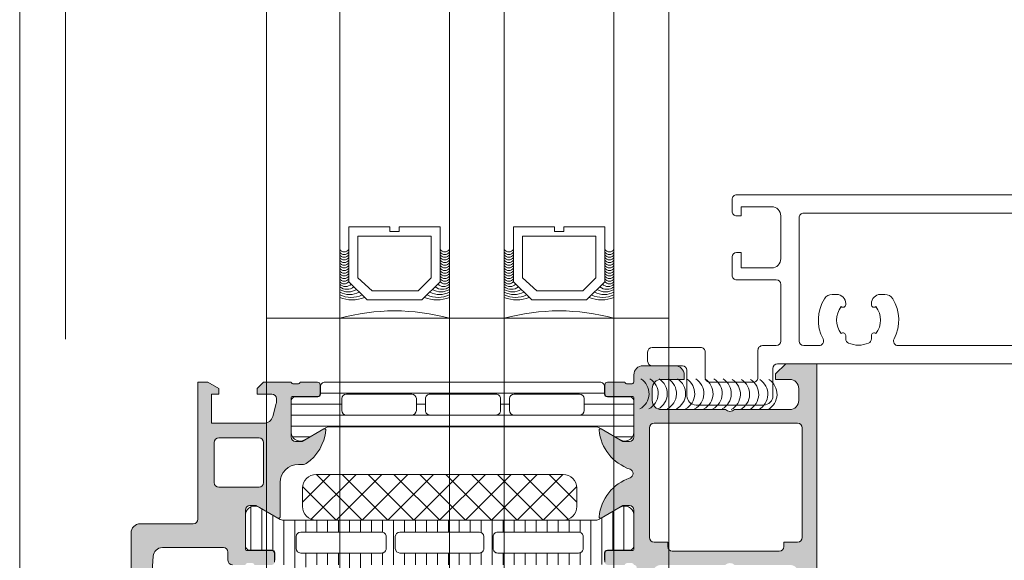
# Model space of a CAD drawing. Header units: millimetres. Extents: x 213386 to 506888, y 183055 to 450952.
# Tile 67 of 256: x 373037 to 373144, y 292560 to 292619. Entities that reach past the tile are written whole.
import ezdxf

# ---------------------------------------------------------------- set-up
doc = ezdxf.new("R2010")
doc.units = ezdxf.units.MM
doc.linetypes.add('ČÁRKOVANÁ', pattern=[19.049999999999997, 12.7, -6.35])
doc.layers.add('FASÁDA DETAILNÍ', color=255, linetype='Continuous', lineweight=0)

msp = doc.modelspace()

# ---------------------------------------------------------------- hatches: boundary and pattern name
at = {"layer": 'FASÁDA DETAILNÍ'}
h = msp.add_hatch(color=256, dxfattribs=at)
edge = h.paths.add_edge_path()
edge.add_arc((373103.7001482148, 292577.5062539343), 0.1199999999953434, 0, 90)
edge.add_line((373103.7001482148, 292577.6262539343), (373100.9401502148, 292577.6262539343))
edge.add_arc((373100.9401502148, 292577.9262539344), 0.3000000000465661, 180.0000000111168, 270, ccw=False)
edge.add_line((373100.6401502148, 292577.9262539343), (373100.6401502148, 292578.9062282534))
edge.add_arc((373100.9401502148, 292578.9062282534), 0.3000000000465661, 90, 180, ccw=False)
edge.add_line((373100.9401502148, 292579.2062282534), (373102.8201612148, 292579.2062282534))
edge.add_arc((373103.0877045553, 292579.285095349), 0.2789255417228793, 196.4245945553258, 271.1628700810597)
edge.add_line((373103.0933652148, 292579.0062272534), (373103.5469592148, 292579.0062272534))
edge.add_arc((373103.5526276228, 292579.2850646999), 0.2788950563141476, 268.835410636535, 343.5801235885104)
edge.add_line((373103.8201482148, 292579.2062282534), (373103.8201482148, 292580.0064029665))
edge.add_arc((373104.8201482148, 292580.0064029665), 1, 90, 180, ccw=False)
edge.add_line((373104.8201482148, 292581.0064029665), (373108.3201555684, 292581.0064029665))
edge.add_arc((373108.3201357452, 292580.0063831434), 1.000019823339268, 0.001135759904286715, 89.99886424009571, ccw=False)
edge.add_line((373109.3201555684, 292580.0064029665), (373109.3201555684, 292579.5064029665))
edge.add_line((373109.3201555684, 292579.5064029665), (373106.8201555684, 292579.5064029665))
edge.add_arc((373106.8202009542, 292578.5063575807), 1.000045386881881, 90.00260029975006, 179.9973997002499)
edge.add_line((373105.8201555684, 292578.5064029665), (373105.8201555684, 292577.206384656))
edge.add_arc((373106.8202080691, 292577.2064371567), 1.000052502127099, 180.0030079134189, 269.9969920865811)
edge.add_line((373106.8201555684, 292576.206384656), (373113.8201555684, 292576.206384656))
edge.add_arc((373114.3201555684, 292576.7315064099), 0.7250881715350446, 226.403816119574, 313.596183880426)
edge.add_line((373114.8201555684, 292576.206384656), (373120.8542437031, 292576.206384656))
edge.add_arc((373120.8541912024, 292577.2064371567), 1.000052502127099, 270.0030079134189, 359.9969920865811)
edge.add_line((373121.8542437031, 292577.206384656), (373121.8542437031, 292578.5064029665))
edge.add_arc((373120.8541983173, 292578.5063575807), 1.000045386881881, 0.002600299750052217, 89.99739970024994)
edge.add_line((373120.8542437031, 292579.5064029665), (373119.3201555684, 292579.5064029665))
edge.add_line((373119.3201555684, 292579.5064029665), (373119.3201555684, 292580.10640907))
edge.add_line((373119.3201555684, 292580.10640907), (373120.4201616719, 292581.206384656))
edge.add_line((373120.4201616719, 292581.206384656), (373123.8201555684, 292581.206384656))
edge.add_line((373123.8201555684, 292581.206384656), (373123.8201555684, 292554.2064838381))
edge.add_line((373123.8201555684, 292554.2064838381), (373120.4201616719, 292554.2064838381))
edge.add_line((373120.4201616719, 292554.2064838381), (373119.3201555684, 292555.306459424))
edge.add_line((373119.3201555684, 292555.306459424), (373119.3201555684, 292555.9064655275))
edge.add_line((373119.3201555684, 292555.9064655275), (373120.8542437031, 292555.9064655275))
edge.add_arc((373120.8541983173, 292556.9065109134), 1.000045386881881, 270.00260029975, 359.99739970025)
edge.add_line((373121.8542437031, 292556.9064655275), (373121.8542437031, 292558.2064838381))
edge.add_arc((373120.8541912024, 292558.2064313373), 1.000052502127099, 0.003007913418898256, 89.9969920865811)
edge.add_line((373120.8542437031, 292559.2064838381), (373114.8201555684, 292559.2064838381))
edge.add_arc((373114.3201555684, 292558.6813620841), 0.7250881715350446, 46.40381611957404, 133.596183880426)
edge.add_line((373113.8201555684, 292559.2064838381), (373106.8201555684, 292559.2064838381))
edge.add_arc((373106.8202080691, 292558.2064313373), 1.000052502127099, 90.0030079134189, 179.9969920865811)
edge.add_line((373105.8201555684, 292558.2064838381), (373105.8201555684, 292556.9064655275))
edge.add_arc((373106.8202009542, 292556.9065109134), 1.000045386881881, 180.00260029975, 269.9973997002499)
edge.add_line((373106.8201555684, 292555.9064655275), (373109.3201555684, 292555.9064655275))
edge.add_line((373109.3201555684, 292555.9064655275), (373109.3201555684, 292555.4064655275))
edge.add_arc((373108.3201357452, 292555.4064853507), 1.000019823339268, 270.0011357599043, 359.9988642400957, ccw=False)
edge.add_line((373108.3201555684, 292554.4064655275), (373103.8201555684, 292554.4064655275))
edge.add_arc((373103.8201452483, 292554.9064552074), 0.4999896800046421, 179.9988173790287, 270.00118262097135, ccw=False)
edge.add_line((373103.3201555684, 292554.9064655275), (373103.3201555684, 292555.9064655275))
edge.add_line((373103.3201555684, 292555.9064655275), (373104.1201586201, 292555.9064655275))
edge.add_line((373104.1201586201, 292555.9064655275), (373104.1201586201, 292558.9064807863))
edge.add_arc((373103.8201509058, 292558.9064834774), 0.3000077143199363, 359.9994860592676, 450.0005139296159)
edge.add_arc((373103.5526276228, 292559.1276547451), 0.278895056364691, 16.41987642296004, 91.16458936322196)
edge.add_line((373103.5469592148, 292559.4064921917), (373103.0933652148, 292559.4064921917))
edge.add_arc((373103.0877045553, 292559.1276240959), 0.2789255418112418, 88.83712991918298, 163.5754054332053)
edge.add_line((373102.8201612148, 292559.2064911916), (373100.9401502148, 292559.2064911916))
edge.add_arc((373100.9401502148, 292559.5064911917), 0.3000000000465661, 180, 270, ccw=False)
edge.add_line((373100.6401502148, 292559.5064911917), (373100.6401502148, 292560.4864655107))
edge.add_arc((373100.9401502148, 292560.4864655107), 0.3000000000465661, 90, 180, ccw=False)
edge.add_line((373100.9401502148, 292560.7864655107), (373103.7001482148, 292560.7864655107))
edge.add_arc((373103.7001482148, 292560.9064655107), 0.1199999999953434, 270, 360)
edge.add_line((373103.8201482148, 292560.9064655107), (373103.8201482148, 292565.2064911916))
edge.add_arc((373103.3201482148, 292565.2064911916), 0.5, 0, 90)
edge.add_line((373103.3201482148, 292565.7064911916), (373102.6201482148, 292565.7064911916))
edge.add_line((373102.6201482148, 292565.7064911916), (373100.2273278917, 292564.324995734))
edge.add_arc((373100.1582679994, 292564.4446109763), 0.1381197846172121, 172.2975624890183, 300.0000000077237, ccw=False)
edge.add_arc((373104.9996192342, 292563.9969925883), 4.999999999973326, 108.70940074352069, 174.6507719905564, ccw=False)
edge.add_arc((373103.2353930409, 292569.2063597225), 0.4999999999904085, 288.7094007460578, 431.2905992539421)
edge.add_arc((373104.9996192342, 292574.4157268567), 4.999999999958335, 185.3492280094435, 251.2905992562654, ccw=False)
edge.add_arc((373100.1582679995, 292573.9681084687), 0.1381197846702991, 60.000000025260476, 187.7024375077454, ccw=False)
edge.add_line((373100.2273278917, 292574.087723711), (373102.6201482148, 292572.7062282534))
edge.add_line((373102.6201482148, 292572.7062282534), (373103.3201482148, 292572.7062282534))
edge.add_arc((373103.3201482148, 292573.2062282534), 0.5, 270, 360)
edge.add_line((373103.8201482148, 292573.2062282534), (373103.8201482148, 292577.5062539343))
edge = h.paths.add_edge_path(flags=16)
edge.add_arc((373121.7201494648, 292562.2064762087), 0.5, 270, 360)
edge.add_line((373122.2201494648, 292562.2064762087), (373122.2201494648, 292574.206384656))
edge.add_arc((373121.7201494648, 292574.206384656), 0.5, 0, 90)
edge.add_line((373121.7201494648, 292574.706384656), (373106.0201677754, 292574.706384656))
edge.add_arc((373106.0201677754, 292574.206384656), 0.5, 90, 180)
edge.add_line((373105.5201677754, 292574.206384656), (373105.5201677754, 292562.2064762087))
edge.add_arc((373106.0201677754, 292562.2064762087), 0.5, 180, 270)
edge.add_line((373106.0201677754, 292561.7064762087), (373107.5201677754, 292561.7064762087))
edge.add_line((373107.5201677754, 292561.7064762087), (373107.5201677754, 292561.2064762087))
edge.add_arc((373108.0201677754, 292561.2064762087), 0.5, 180, 270)
edge.add_line((373108.0201677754, 292560.7064762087), (373119.7201494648, 292560.7064762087))
edge.add_arc((373119.7201494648, 292561.2064762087), 0.5, 270, 360)
edge.add_line((373120.2201494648, 292561.2064762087), (373120.2201494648, 292561.7064762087))
edge.add_line((373120.2201494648, 292561.7064762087), (373121.7201494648, 292561.7064762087))
h = msp.add_hatch(color=256, dxfattribs=at)
edge = h.paths.add_edge_path()
edge.add_arc((373049.3202230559, 292514.2064521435), 0.5000674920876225, 180.0077324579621, 269.9922675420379)
edge.add_line((373049.3201555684, 292513.706384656), (373053.3201555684, 292513.706384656))
edge.add_arc((373053.3200880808, 292514.2064521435), 0.5000674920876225, 270.007732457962, 359.992267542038)
edge.add_line((373053.8201555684, 292514.206384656), (373053.8201555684, 292515.5064334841))
edge.add_arc((373053.3201186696, 292515.5063965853), 0.5000369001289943, 0.004227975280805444, 89.9957720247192)
edge.add_line((373053.3201555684, 292516.0064334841), (373052.8201555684, 292516.0064334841))
edge.add_line((373052.8201555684, 292516.0064334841), (373052.8201555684, 292515.0064334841))
edge.add_line((373052.8201555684, 292515.0064334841), (373051.3201555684, 292515.0064334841))
edge.add_arc((373051.3201185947, 292516.0063965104), 0.9999630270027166, 179.9978814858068, 270.0021185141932, ccw=False)
edge.add_line((373050.3201555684, 292516.0064334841), (373050.3201555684, 292520.0064334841))
edge.add_arc((373051.3202324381, 292520.0063566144), 1.000076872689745, 90.0044039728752, 179.9955960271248, ccw=False)
edge.add_line((373051.3201555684, 292521.0064334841), (373052.8201555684, 292521.0064334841))
edge.add_line((373052.8201555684, 292521.0064334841), (373052.8201555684, 292520.0064334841))
edge.add_line((373052.8201555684, 292520.0064334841), (373053.3201555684, 292520.0064334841))
edge.add_arc((373053.3202130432, 292520.5063760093), 0.4999425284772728, 269.9934131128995, 360.0065868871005)
edge.add_line((373053.8201555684, 292520.5064334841), (373053.8201555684, 292523.3064212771))
edge.add_arc((373053.3201555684, 292523.3064212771), 0.5, 0, 90)
edge.add_line((373053.3201555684, 292523.8064212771), (373053.1201555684, 292523.8064212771))
edge.add_arc((373053.1201555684, 292523.3064212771), 0.5, 90, 180)
edge.add_line((373052.6201555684, 292523.3064212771), (373052.6201555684, 292522.8064212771))
edge.add_arc((373052.1201204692, 292522.8064563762), 0.5000351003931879, 270.00402178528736, 359.99597821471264, ccw=False)
edge.add_line((373052.1201555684, 292522.3064212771), (373051.3201525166, 292522.3064212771))
edge.add_arc((373051.32016908, 292522.8064378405), 0.5000165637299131, 180.0018979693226, 269.9981020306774, ccw=False)
edge.add_line((373050.8201525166, 292522.8064212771), (373050.8201525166, 292554.1064151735))
edge.add_line((373050.8201525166, 292554.1064151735), (373051.2525491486, 292560.1448727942))
edge.add_arc((373052.2517688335, 292560.106416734), 0.9999594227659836, 90, 177.7959971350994, ccw=False)
edge.add_line((373052.2517688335, 292561.1063761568), (373058.9202210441, 292561.1063761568))
edge.add_arc((373058.9202210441, 292560.6063761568), 0.5, 0, 90, ccw=False)
edge.add_line((373059.4202210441, 292560.6063761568), (373059.4202210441, 292559.7063761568))
edge.add_arc((373059.9202210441, 292559.7063761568), 0.5, 179.9999999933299, 270)
edge.add_line((373059.9202210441, 292559.2063761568), (373061.32022257, 292559.2063761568))
edge.add_arc((373061.587743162, 292559.1275397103), 0.2788950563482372, 88.83541063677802, 163.5801235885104, ccw=False)
edge.add_line((373061.5934115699, 292559.4063771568), (373062.0470055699, 292559.4063771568))
edge.add_arc((373062.0526662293, 292559.1275090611), 0.2789255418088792, 16.424594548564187, 91.16287005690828, ccw=False)
edge.add_line((373062.3202095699, 292559.2063761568), (373064.20022057, 292559.2063761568))
edge.add_arc((373064.20022057, 292559.5063761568), 0.3000000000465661, 270, 360)
edge.add_line((373064.50022057, 292559.5063761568), (373064.50022057, 292560.4863504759))
edge.add_arc((373064.20022057, 292560.4863504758), 0.2999999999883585, 1.111684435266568e-08, 90)
edge.add_line((373064.20022057, 292560.7863504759), (373061.44022257, 292560.7863504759))
edge.add_arc((373061.44022257, 292560.9063504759), 0.1199999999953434, 180, 270, ccw=False)
edge.add_line((373061.32022257, 292560.9063504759), (373061.32022257, 292565.2063761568))
edge.add_arc((373061.82022257, 292565.2063761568), 0.5, 90, 180, ccw=False)
edge.add_line((373061.82022257, 292565.7063761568), (373062.5202225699, 292565.7063761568))
edge.add_line((373062.5202225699, 292565.7063761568), (373064.913042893, 292564.3248806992))
edge.add_arc((373064.9821027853, 292564.4444959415), 0.1381197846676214, 240.0000000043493, 360)
edge.add_line((373065.12022257, 292564.4444959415), (373065.12022257, 292568.2063761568))
edge.add_arc((373067.12022257, 292568.2063761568), 2, 90, 180, ccw=False)
edge.add_line((373067.12022257, 292570.2063761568), (373067.6882179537, 292570.2063761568))
edge.add_arc((373067.6882179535, 292570.7063761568), 0.5000000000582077, 270.0000000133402, 304.4790717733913)
edge.add_arc((373065.1407446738, 292574.4158747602), 4.999999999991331, 304.4790717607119, 354.6507719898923)
edge.add_arc((373069.9820959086, 292573.9682563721), 0.1381197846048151, 352.2975625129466, 479.9999999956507)
edge.add_line((373069.9130360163, 292574.0878716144), (373067.5202156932, 292572.7063761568))
edge.add_line((373067.5202156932, 292572.7063761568), (373066.8202156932, 292572.7063761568))
edge.add_arc((373066.8202156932, 292573.2063761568), 0.5, 180, 270, ccw=False)
edge.add_line((373066.3202156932, 292573.2063761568), (373066.3202156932, 292577.5064018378))
edge.add_arc((373066.4402156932, 292577.5064018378), 0.1199999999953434, 90, 180, ccw=False)
edge.add_line((373066.4402156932, 292577.6264018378), (373069.2002136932, 292577.6264018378))
edge.add_arc((373069.2002136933, 292577.9264018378), 0.2999999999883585, 269.9999999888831, 359.9999999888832)
edge.add_line((373069.5002136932, 292577.9264018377), (373069.5002136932, 292578.9063761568))
edge.add_arc((373069.2002136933, 292578.9063761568), 0.2999999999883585, 1.111684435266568e-08, 90.00000001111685)
edge.add_line((373069.2002136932, 292579.2063761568), (373067.3202026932, 292579.2063761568))
edge.add_arc((373067.0526593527, 292579.2852432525), 0.2789255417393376, 268.8371299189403, 343.57540543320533, ccw=False)
edge.add_line((373067.0469986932, 292579.0063751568), (373066.5934046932, 292579.0063751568))
edge.add_arc((373066.5877362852, 292579.2852126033), 0.2788950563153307, 196.4198764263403, 271.16458937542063, ccw=False)
edge.add_line((373066.3202156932, 292579.2063761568), (373063.3201572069, 292579.2063761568))
edge.add_line((373063.3201572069, 292579.2063761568), (373062.6200543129, 292578.5063037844))
edge.add_line((373062.6200543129, 292578.5063037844), (373062.6200543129, 292577.9062976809))
edge.add_line((373062.6200543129, 292577.9062976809), (373064.2200604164, 292577.9062976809))
edge.add_arc((373064.2200509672, 292577.4062882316), 0.5000094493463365, 0.0010827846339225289, 89.99891721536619, ccw=False)
edge.add_line((373064.7200604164, 292577.4062976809), (373064.7200604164, 292577.0108696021))
edge.add_arc((373064.2200604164, 292577.010869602), 0.5000000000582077, -14.999999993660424, 6.670120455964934e-09, ccw=False)
edge.add_line((373064.7030233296, 292576.8814600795), (373064.3188145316, 292575.4475733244))
edge.add_arc((373063.3528887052, 292575.7063923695), 1.00000000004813, 270, 345.0000000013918, ccw=False)
edge.add_line((373063.3528887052, 292574.7063923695), (373057.6200665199, 292574.7063923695))
edge.add_line((373057.6200665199, 292574.7063923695), (373057.6200665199, 292577.9062976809))
edge.add_line((373057.6200665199, 292577.9062976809), (373058.4200543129, 292577.9062976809))
edge.add_line((373058.4200543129, 292577.9062976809), (373058.4200543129, 292578.5063037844))
edge.add_line((373058.4200543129, 292578.5063037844), (373057.2076214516, 292579.2062854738))
edge.add_line((373057.2076214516, 292579.2062854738), (373056.1200665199, 292579.2062854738))
edge.add_line((373056.1200665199, 292579.2062854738), (373056.1200665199, 292564.2063761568))
edge.add_arc((373055.6200665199, 292564.2063761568), 0.5, -90, 0, ccw=False)
edge.add_line((373055.6200665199, 292563.7063761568), (373049.8201555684, 292563.7063761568))
edge.add_arc((373049.8201555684, 292562.7063761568), 1, 90, 180)
edge.add_line((373048.8201555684, 292562.7063761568), (373048.8201555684, 292514.206384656))
edge = h.paths.add_edge_path(flags=16)
edge.add_line((373058.4200543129, 292573.1063923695), (373062.8200543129, 292573.1063923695))
edge.add_arc((373062.8200543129, 292572.6063923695), 0.5, 0, 90, ccw=False)
edge.add_line((373063.3200543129, 292572.6063923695), (373063.3200543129, 292568.2063923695))
edge.add_arc((373062.8200543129, 292568.2063923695), 0.5, -90, 0, ccw=False)
edge.add_line((373062.8200543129, 292567.7063923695), (373058.4200543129, 292567.7063923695))
edge.add_arc((373058.4200543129, 292568.2063923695), 0.5, 180, 270, ccw=False)
edge.add_line((373057.9200543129, 292568.2063923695), (373057.9200543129, 292572.6063923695))
edge.add_arc((373058.4200543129, 292572.6063923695), 0.5, 90, 180, ccw=False)
h = msp.add_hatch(dxfattribs=at)
h.set_pattern_fill('_USER', color=256, scale=1.2, angle=-1.272221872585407e-14, style=0, pattern_type=0)
h.set_pattern_definition([(360, (373066.3201555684, 292579.206384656), (2.939128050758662e-16, 1.2), [])])
edge = h.paths.add_edge_path()
edge.add_line((373070.1442654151, 292574.2393728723), (373067.8606085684, 292572.9209031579))
edge.add_arc((373067.3199736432, 292573.7621558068), 0.9999960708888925, 188.181608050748, 302.72701609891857, ccw=False)
edge.add_line((373066.3301555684, 292573.6198451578), (373066.3301555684, 292577.0963866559))
edge.add_arc((373066.8301515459, 292577.0963892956), 0.4999959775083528, 89.99969752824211, 180.0003024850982, ccw=False)
edge.add_line((373066.8301541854, 292577.596385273), (373069.2301525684, 292577.5960533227))
edge.add_arc((373069.2301525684, 292577.8960533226), 0.2999999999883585, 270, 359.9999999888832)
edge.add_line((373069.5301525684, 292577.8960533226), (373069.5301525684, 292578.706384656))
edge.add_arc((373070.0301498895, 292578.7063873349), 0.4999973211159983, 89.9996930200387, 180.0003069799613, ccw=False)
edge.add_line((373070.0301525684, 292579.206384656), (373100.1126268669, 292579.206384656))
edge.add_arc((373100.1126295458, 292578.7063873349), 0.4999973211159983, -0.00030697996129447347, 90.0003069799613, ccw=False)
edge.add_line((373100.6126268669, 292578.706384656), (373100.6126268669, 292577.8960533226))
edge.add_arc((373100.9126268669, 292577.8960533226), 0.2999999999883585, 180.0000000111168, 270.0000000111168)
edge.add_line((373100.9126268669, 292577.5960533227), (373103.3126252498, 292577.596385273))
edge.add_arc((373103.3126278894, 292577.0963892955), 0.4999959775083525, -0.00030247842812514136, 90.00030247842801, ccw=False)
edge.add_line((373103.812623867, 292577.0963866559), (373103.812623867, 292573.6198451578))
edge.add_arc((373102.8228057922, 292573.7621558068), 0.9999960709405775, 237.2729839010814, 351.81839194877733, ccw=False)
edge.add_line((373102.282170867, 292572.9209031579), (373099.9985140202, 292574.2393728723))
edge.add_arc((373099.7485140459, 292573.8063601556), 0.5000000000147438, 60.00000340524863, 89.99994009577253)
edge.add_line((373099.7485145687, 292574.3063601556), (373070.3942648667, 292574.3063601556))
edge.add_arc((373070.3942653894, 292573.8063601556), 0.5000000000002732, 90.00005989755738, 119.9999965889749)
edge = h.paths.add_edge_path(flags=16)
edge.add_line((373090.7209825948, 292575.6063709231), (373097.8710070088, 292575.6063861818))
edge.add_arc((373097.8709634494, 292576.1064297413), 0.5000435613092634, 270.0049911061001, 359.9950088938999)
edge.add_line((373098.3710070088, 292576.1063861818), (373098.3710070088, 292577.4063949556))
edge.add_arc((373097.8709946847, 292577.4063673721), 0.5000123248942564, 0.003160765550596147, 89.99858779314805)
edge.add_line((373097.8710070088, 292577.9063796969), (373090.7209825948, 292577.9063796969))
edge.add_arc((373090.7210261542, 292577.4063361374), 0.5000435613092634, 90.00499110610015, 179.9950088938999)
edge.add_line((373090.2209825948, 292577.4063796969), (373090.2209825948, 292576.1063709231))
edge.add_arc((373090.7210261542, 292576.1064144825), 0.5000435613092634, 180.0049911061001, 269.9950088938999)
edge = h.paths.add_edge_path(flags=16)
edge.add_line((373072.3709830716, 292575.6063709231), (373079.5210089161, 292575.6063709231))
edge.add_arc((373079.5209653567, 292576.1064144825), 0.5000435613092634, 270.0049911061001, 359.9950088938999)
edge.add_line((373080.0210089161, 292576.1063709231), (373080.0210089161, 292577.4063796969))
edge.add_arc((373079.5209653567, 292577.4063361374), 0.5000435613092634, 0.004991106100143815, 89.99500889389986)
edge.add_line((373079.5210089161, 292577.9063796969), (373072.3709830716, 292577.9063796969))
edge.add_arc((373072.371026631, 292577.4063361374), 0.5000435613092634, 90.00499110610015, 179.9950088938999)
edge.add_line((373071.8709830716, 292577.4063796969), (373071.8709830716, 292576.1063709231))
edge.add_arc((373072.371026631, 292576.1064144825), 0.5000435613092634, 180.0049911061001, 269.9950088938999)
edge = h.paths.add_edge_path(flags=16)
edge.add_line((373081.5210089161, 292575.6063709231), (373088.7209825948, 292575.6063709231))
edge.add_arc((373088.7210333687, 292576.1063201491), 0.4999492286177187, 269.9941811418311, 360.0058188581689)
edge.add_line((373089.2209825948, 292576.1063709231), (373089.2209825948, 292577.4063796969))
edge.add_arc((373088.7210333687, 292577.4064304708), 0.4999492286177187, 359.9941811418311, 450.0058188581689)
edge.add_line((373088.7209825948, 292577.9063796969), (373081.5210089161, 292577.9063796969))
edge.add_arc((373081.5209581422, 292577.4064304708), 0.4999492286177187, 89.99418114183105, 180.005818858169)
edge.add_line((373081.0210089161, 292577.4063796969), (373081.0210089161, 292576.1063709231))
edge.add_arc((373081.5209581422, 292576.1063201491), 0.4999492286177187, 179.9941811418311, 270.005818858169)
h = msp.add_hatch(dxfattribs=at)
h.set_pattern_fill('NETZ', color=256, scale=2, angle=225, style=0)
h.set_pattern_definition([(225, (373082.5712321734, 292564.1071194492), (1.414213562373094, -1.414213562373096), []), (314.9999999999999, (373082.5712321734, 292564.1071194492), (1.414213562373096, 1.414213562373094), [])])
h.paths.add_polyline_path([(373069.0712321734, 292569.1071194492, 0.4142135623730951), (373067.5712321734, 292567.6071194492), (373067.5712321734, 292565.6071194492, 0.4142135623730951), (373069.0712321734, 292564.1071194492), (373096.0712321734, 292564.1071194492, 0.4142135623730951), (373097.5712321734, 292565.6071194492), (373097.5712321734, 292567.6071194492, 0.4142135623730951), (373096.0712321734, 292569.1071194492)])
h = msp.add_hatch(dxfattribs=at)
h.set_pattern_fill('LINIE', color=256, scale=1.2, angle=90, style=0)
h.set_pattern_definition([(90, (397979.9212210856, 280090.0711855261), (-1.2, 7.347638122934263e-17), [])])
edge = h.paths.add_edge_path()
edge.add_arc((373064.2302388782, 292560.5155743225), 0.2999999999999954, 0.0020752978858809, 90.00207529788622, ccw=False)
edge.add_line((373064.530238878, 292560.5155851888), (373064.5302675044, 292559.7052538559))
edge.add_arc((373065.0302648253, 292559.7052692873), 0.4999973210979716, 180.0017683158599, 270.0023822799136)
edge.add_line((373065.0302856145, 292559.2052719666), (373065.8713578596, 292559.2039514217))
edge.add_arc((373065.8713578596, 292559.0039514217), 0.1999999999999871, 3.979039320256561e-13, 90.00000000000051, ccw=False)
edge.add_line((373066.0713578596, 292559.0039514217), (373066.0713578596, 292554.9039514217))
edge.add_arc((373066.5713578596, 292554.9039514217), 0.5000000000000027, 179.9999999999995, 269.9999999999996)
edge.add_line((373066.5713578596, 292554.4039514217), (373067.4021070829, 292554.4039514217))
edge.add_arc((373067.402107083, 292555.4039514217), 0.9999999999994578, 270.0000000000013, 344.9999999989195)
edge.add_line((373068.3680329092, 292555.1451323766), (373068.5713578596, 292555.9039514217))
edge.add_line((373068.5713578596, 292555.9039514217), (373067.5713578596, 292555.9039514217))
edge.add_line((373067.5713578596, 292555.9039514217), (373067.5713578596, 292558.2039514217))
edge.add_arc((373068.5754843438, 292558.2022421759), 1.004127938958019, 90.23408772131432, 179.9024699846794, ccw=False)
edge.add_line((373068.5713818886, 292559.2063617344), (373071.5712602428, 292559.2063617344))
edge.add_arc((373071.5672318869, 292558.2022423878), 1.004127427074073, 360.09751797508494, 449.7701403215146, ccw=False)
edge.add_line((373072.5713578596, 292558.2039514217), (373072.5713578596, 292555.9039514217))
edge.add_line((373072.5713578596, 292555.9039514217), (373071.5713578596, 292555.9039514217))
edge.add_line((373071.5713578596, 292555.9039514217), (373071.7746828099, 292555.1451323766))
edge.add_arc((373072.7406086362, 292555.4039514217), 1.000000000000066, 195.0000000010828, 269.9999999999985)
edge.add_line((373072.7406086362, 292554.4039514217), (373073.5713578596, 292554.4039514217))
edge.add_arc((373073.5713578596, 292554.9039514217), 0.4999999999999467, 270, 360)
edge.add_line((373074.0713578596, 292554.9039514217), (373074.0713578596, 292559.0039514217))
edge.add_arc((373074.2755309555, 292559.0022228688), 0.2041804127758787, 91.1558689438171, 179.5149389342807, ccw=False)
edge.add_line((373074.2714121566, 292559.2063617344), (373100.1127789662, 292559.206384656))
edge.add_arc((373100.1127635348, 292559.7063819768), 0.4999973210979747, 270.0017683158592, 360.002382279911)
edge.add_line((373100.6127608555, 292559.7064027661), (373100.6127322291, 292560.5167340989))
edge.add_arc((373100.9127322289, 292560.5167449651), 0.299999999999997, 90.0020752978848, 180.0020752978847, ccw=False)
edge.add_line((373100.9127213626, 292560.8167449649), (373103.312719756, 292560.8164999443))
edge.add_arc((373103.3127042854, 292561.3164959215), 0.499995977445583, 270.0017728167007, 360.0023777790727)
edge.add_line((373103.8127002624, 292561.3165166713), (373103.8125736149, 292564.7930581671))
edge.add_arc((373102.8227606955, 292564.6507116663), 0.99999607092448, 368.1836833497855, 482.7290913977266)
edge.add_line((373102.2820952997, 292565.4919447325), (373099.9984862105, 292564.1733923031))
edge.add_arc((373099.7484705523, 292564.6063959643), 0.5000000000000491, 270.00213520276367, 300.00207189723, ccw=False)
edge.add_line((373099.7484891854, 292564.1063959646), (373065.3942204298, 292564.1053096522))
edge.add_arc((373065.3942028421, 292564.6053096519), 0.5000000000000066, 240.0020786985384, 270.0020153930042, ccw=False)
edge.add_line((373065.1442185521, 292564.1722878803), (373062.8605139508, 292565.4906748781))
edge.add_arc((373062.3199094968, 292564.6494026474), 0.9999960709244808, 417.2750591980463, 531.8204672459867)
edge.add_line((373061.3300862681, 292564.7916774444), (373061.3302129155, 292561.3151359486))
edge.add_arc((373061.8302088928, 292561.3151514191), 0.4999959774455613, 180.0017728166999, 270.0023777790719)
edge.add_line((373061.8302296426, 292560.8151554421), (373064.230228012, 292560.8155743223))
edge = h.paths.add_edge_path(flags=16)
edge.add_line((373088.4213516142, 292561.0058499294), (373088.4213516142, 292562.3058440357))
edge.add_arc((373088.9213479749, 292562.3058476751), 0.4999963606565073, 89.99958295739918, 180.0004170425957, ccw=False)
edge.add_line((373088.9213516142, 292562.8058440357), (373097.7713455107, 292562.8058440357))
edge.add_arc((373097.7713491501, 292562.3058476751), 0.4999963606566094, -0.0004170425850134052, 90.00041704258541, ccw=False)
edge.add_line((373098.2713455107, 292562.3058440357), (373098.2713455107, 292561.0058499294))
edge.add_arc((373097.7713455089, 292561.0058333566), 0.5000000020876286, 270.0000002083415, 360.0018991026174, ccw=False)
edge.add_line((373097.7713455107, 292560.5058333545), (373088.9213516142, 292560.5058333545))
edge.add_arc((373088.9213516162, 292561.0058333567), 0.5000000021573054, 179.9981009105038, 269.9999997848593, ccw=False)
edge = h.paths.add_edge_path(flags=16)
edge.add_arc((373078.2213455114, 292561.0058333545), 0.4999999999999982, 179.9999999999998, 270.000000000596, ccw=False)
edge.add_line((373077.7213455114, 292561.0058333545), (373077.7213455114, 292562.3058440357))
edge.add_arc((373078.2213455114, 292562.3058440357), 0.4999999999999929, 89.99999999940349, 179.9999999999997, ccw=False)
edge.add_line((373078.2213455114, 292562.8058440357), (373086.921351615, 292562.8058440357))
edge.add_arc((373086.9213516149, 292562.3058440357), 0.5000000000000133, 360.0000000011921, 449.99999999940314, ccw=False)
edge.add_line((373087.4213516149, 292562.3058440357), (373087.4213516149, 292561.0058333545))
edge.add_arc((373086.9213516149, 292561.0058333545), 0.5000000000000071, 270.0000000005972, 360.0000000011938, ccw=False)
edge.add_line((373086.9213516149, 292560.5058333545), (373078.2213455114, 292560.5058333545))
edge = h.paths.add_edge_path(flags=16)
edge.add_arc((373076.2213491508, 292562.3058476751), 0.4999963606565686, -0.00041704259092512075, 90.00041704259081, ccw=False)
edge.add_line((373076.7213455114, 292562.3058440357), (373076.7213455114, 292561.0058499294))
edge.add_arc((373076.2213455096, 292561.0058333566), 0.5000000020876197, 270.00000020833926, 360.0018991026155, ccw=False)
edge.add_line((373076.2213455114, 292560.5058333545), (373067.3713363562, 292560.5058333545))
edge.add_arc((373067.3713363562, 292561.0058180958), 0.4999847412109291, 179.9999999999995, 270.0000000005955, ccw=False)
edge.add_line((373066.8713516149, 292561.0058180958), (373066.8713516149, 292562.3058287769))
edge.add_arc((373067.3713668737, 292562.3058287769), 0.5000152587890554, 89.99999999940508, 180.0000000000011, ccw=False)
edge.add_line((373067.3713668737, 292562.8058440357), (373076.2213455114, 292562.8058440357))

# ---------------------------------------------------------------- linework, layer by layer
for p, q in [((373063.6382437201, 288952.6545279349), (373063.6382437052, 307967.1544280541)), ((373063.6382437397, 284292.1544280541), (373063.6382437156, 307967.1544280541)), ((373071.6382437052, 307967.1544280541), (373071.6382437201, 288952.6545279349)), ((373071.6382437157, 307967.1544280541), (373071.6382437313, 292519.031885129)), ((373071.6382437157, 307967.1544280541), (373071.6382437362, 287719.0318729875)), ((373083.6382437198, 288952.6545279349), (373083.6382437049, 307967.1544280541)), ((373083.6382437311, 292519.031885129), (373083.6382437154, 307967.1544280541)), ((373083.638243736, 287719.0318729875), (373083.6382437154, 307967.1544280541)), ((373089.6382437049, 307967.1544280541), (373089.6382437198, 288952.6545279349)), ((373089.6382437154, 307967.1544280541), (373089.6382437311, 292519.031885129)), ((373089.6382437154, 307967.1544280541), (373089.638243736, 287719.0318729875)), ((373101.6382437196, 288952.6545279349), (373101.6382437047, 307967.1544280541)), ((373101.6382437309, 292519.031885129), (373101.6382437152, 307967.1544280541)), ((373101.6382437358, 287719.0318729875), (373101.6382437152, 307967.1544280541)), ((373107.6382437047, 307967.1544280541), (373107.6382437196, 288952.6545279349)), ((373063.6382437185, 291577.6545368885), (373063.6382473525, 293717.1544282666)), ((373071.6382473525, 293717.1544282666), (373071.6382453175, 292519.031885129)), ((373083.6382453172, 292519.031885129), (373083.6382473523, 293717.1544282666)), ((373089.6382473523, 293717.1544282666), (373089.6382453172, 292519.031885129)), ((373101.6382453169, 292519.031885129), (373101.638247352, 293717.1544282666)), ((373107.638247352, 293717.1544282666), (373107.6382453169, 292519.031885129)), ((373063.6382437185, 292586.2014928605), (373107.638243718, 292586.2014928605)), ((373065.1442185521, 292564.1722878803), (373062.8605139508, 292565.4906748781)), ((373102.2820952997, 292565.4919447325), (373099.9984862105, 292564.1733923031)), ((373061.3300862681, 292564.7916774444), (373061.3302129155, 292561.3151359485)), ((373103.8127002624, 292561.3165166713), (373103.8125736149, 292564.7930581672)), ((373099.7484891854, 292564.1063959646), (373065.3942204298, 292564.1053096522)), ((373066.8713516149, 292561.0058180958), (373066.8713516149, 292562.3058287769)), ((373067.3713668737, 292562.8058440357), (373076.2213455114, 292562.8058440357)), ((373076.7213455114, 292562.3058440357), (373076.7213455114, 292561.0058499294)), ((373077.7213455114, 292561.0058333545), (373077.7213455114, 292562.3058440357)), ((373078.2213455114, 292562.8058440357), (373086.9213516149, 292562.8058440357)), ((373087.4213516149, 292562.3058440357), (373087.4213516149, 292561.0058333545)), ((373088.4213516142, 292561.0058499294), (373088.4213516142, 292562.3058440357)), ((373088.9213516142, 292562.8058440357), (373097.7713455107, 292562.8058440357)), ((373098.2713455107, 292562.3058440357), (373098.2713455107, 292561.0058499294)), ((373061.8302296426, 292560.8151554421), (373064.230228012, 292560.8155743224)), ((373064.530238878, 292560.5155851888), (373064.5302675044, 292559.7052538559)), ((373076.2213455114, 292560.5058333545), (373067.3713363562, 292560.5058333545)), ((373086.9213516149, 292560.5058333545), (373078.2213455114, 292560.5058333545)), ((373097.7713455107, 292560.5058333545), (373088.9213516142, 292560.5058333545)), ((373100.6127608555, 292559.7064027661), (373100.6127322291, 292560.5167340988)), ((373100.9127213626, 292560.8167449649), (373103.312719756, 292560.8164999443))]:
    msp.add_line(p, q, dxfattribs=at)
for points in [[(399616.6382373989, 284292.1544280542), (373036.6382373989, 284292.1544280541), (373036.6382373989, 307972.1544280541), (399616.6382373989, 307972.1544280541)], [(373082.6382437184, 292596.2014928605), (373082.6382437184, 292590.2014928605), (373080.6382437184, 292588.2014928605), (373074.6382437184, 292588.2014928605), (373072.6382437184, 292590.2014928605), (373072.6382437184, 292596.2014928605), (373077.1382437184, 292596.2014928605), (373077.1382437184, 292595.7014928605), (373078.1382437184, 292595.7014928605), (373078.1382437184, 292596.2014928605)], [(373100.6382437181, 292596.2014928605), (373100.6382437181, 292590.2014928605), (373098.6382437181, 292588.2014928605), (373092.6382437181, 292588.2014928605), (373090.6382437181, 292590.2014928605), (373090.6382437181, 292596.2014928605), (373095.1382437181, 292596.2014928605), (373095.1382437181, 292595.7014928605), (373096.1382437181, 292595.7014928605), (373096.1382437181, 292596.2014928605)], [(373073.6382437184, 292595.2014928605), (373081.6382437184, 292595.2014928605), (373081.6382437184, 292590.6157064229), (373080.224030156, 292589.2014928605), (373075.1911228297, 292589.2014928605), (373073.6382437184, 292590.6157064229)], [(373091.6382437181, 292595.2014928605), (373099.6382437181, 292595.2014928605), (373099.6382437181, 292590.6157064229), (373098.2240301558, 292589.2014928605), (373093.1911228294, 292589.2014928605), (373091.6382437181, 292590.6157064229)]]:
    msp.add_lwpolyline(points, close=True, dxfattribs=at)
at = {"layer": 'FASÁDA DETAILNÍ', "linetype": 'ČÁRKOVANÁ', "ltscale": 5}
msp.add_lwpolyline([(399611.6382373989, 284297.1544280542), (373041.6382373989, 284297.1544280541), (373041.6382373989, 307967.1544280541), (399611.6382373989, 307967.1544280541)], close=True, dxfattribs=at)
at = {"layer": 'FASÁDA DETAILNÍ'}
for points in [[(373238.0562961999, 292581.206384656), (373119.5201555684, 292581.206384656, 0.414213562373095), (373119.0201555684, 292580.706384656), (373119.0201555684, 292577.706384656, -0.414213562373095), (373118.0201555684, 292576.706384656), (373110.620155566, 292576.706384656, -0.4142135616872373), (373109.620155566, 292577.7063846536), (373109.6201555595, 292580.5063846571, 0.4142135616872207), (373109.1201555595, 292581.0063846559), (373105.8201555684, 292581.0063846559, -0.414213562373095), (373105.3201555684, 292581.5063846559), (373105.3201555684, 292582.5063846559, -0.414213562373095), (373105.8201555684, 292583.0063846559), (373111.120157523, 292583.0063846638, -0.4142135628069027), (373111.6201575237, 292582.5063846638), (373111.6201575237, 292579.7063846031, 0.4142135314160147), (373112.1201575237, 292579.206384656), (373116.8862066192, 292579.206384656, 0.4142135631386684), (373117.3862066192, 292579.7063846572), (373117.3862066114, 292582.7063846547, -0.4142135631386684), (373117.8862066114, 292583.206384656), (373119.3862061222, 292583.206384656, 0.414213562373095), (373119.8862061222, 292583.706384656), (373119.8862061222, 292589.906280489, 0.414213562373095), (373119.3862061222, 292590.406280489), (373115.0495900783, 292590.406280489, -0.4142140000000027), (373114.5495900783, 292590.906280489), (373114.5495900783, 292592.906282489, -0.4142009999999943), (373115.0495900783, 292593.406282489), (373115.5495900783, 292593.406282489), (373115.5495900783, 292591.7062824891), (373118.8862061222, 292591.7062824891, 0.4142140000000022), (373119.8862061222, 292592.7062824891), (373119.8862061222, 292597.406282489, 0.4142140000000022), (373118.8862061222, 292598.406282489), (373115.5495900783, 292598.406282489), (373115.5495900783, 292597.406282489), (373115.0495900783, 292597.406282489, -0.4142200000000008), (373114.5495900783, 292597.9062744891), (373114.5495900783, 292599.2062854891, -0.4142140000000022), (373115.0495900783, 292599.7062854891), (373238.0562962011, 292599.7062851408, -0.4142135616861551)], [(373236.0562962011, 292597.7062851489), (373122.3862057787, 292597.7062854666, 0.4142136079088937), (373121.8862057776, 292597.2062853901), (373121.8862078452, 292583.7063845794, 0.4142135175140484), (373122.3862078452, 292583.206384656), (373124.0602655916, 292583.206384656, 0.5657414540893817), (373124.5017616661, 292583.9410785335, -0.2677634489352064), (373124.6541210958, 292588.3357964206, -0.2587771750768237), (373125.5024861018, 292588.8063846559), (373125.9869271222, 292588.8063846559, -0.414213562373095), (373126.9869271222, 292587.8063846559), (373126.9869271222, 292587.7004920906, -0.6451800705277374), (373126.488858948, 292587.4751723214, 0.3417320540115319), (373126.488858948, 292584.5375969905, -0.645180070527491), (373126.9869271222, 292584.3122772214), (373126.9869271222, 292583.9442255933, 0.2982166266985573), (373127.2869271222, 292583.4859680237, 0.2087121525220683), (373129.4869271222, 292583.4859680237, 0.29821662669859), (373129.7869271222, 292583.9442255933), (373129.7869271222, 292584.3122772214, -0.6451800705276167), (373130.2849952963, 292584.5375969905, 0.3417320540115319), (373130.2849952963, 292587.4751723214, -0.6451800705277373), (373129.7869271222, 292587.7004920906), (373129.7869271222, 292587.8063846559, -0.4142135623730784), (373130.7869271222, 292588.8063846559), (373131.2713681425, 292588.8063846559, -0.258777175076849), (373132.1197331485, 292588.3357964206, -0.2677634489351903), (373132.2720925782, 292583.9410785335, 0.5657414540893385), (373132.7135886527, 292583.206384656), (373226.7396346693, 292583.206384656, 0.5657414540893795)], [(373100.6401502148, 292559.5064911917), (373100.6401502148, 292560.4864655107, -0.414213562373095), (373100.9401502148, 292560.7864655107), (373103.7001482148, 292560.7864655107, 0.414213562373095), (373103.8201482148, 292560.9064655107), (373103.8201482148, 292565.2064911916, 0.414213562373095), (373103.3201482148, 292565.7064911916), (373102.6201482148, 292565.7064911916), (373100.2273278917, 292564.324995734, -0.6230654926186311), (373100.0213944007, 292564.4631229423, -0.295935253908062), (373103.3957772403, 292568.7327808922, 0.717126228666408), (373103.3957772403, 292569.6799385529, -0.295935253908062), (373100.0213944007, 292573.9495965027, -0.6230654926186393), (373100.2273278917, 292574.087723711), (373102.6201482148, 292572.7062282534), (373103.3201482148, 292572.7062282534, 0.414213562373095), (373103.8201482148, 292573.2062282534), (373103.8201482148, 292577.5062539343, 0.414213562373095), (373103.7001482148, 292577.6262539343), (373100.9401502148, 292577.6262539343, -0.414213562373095), (373100.6401502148, 292577.9262539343), (373100.6401502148, 292578.9062282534, -0.414213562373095), (373100.9401502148, 292579.2062282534), (373102.8201612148, 292579.2062282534, 0.3381811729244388), (373103.0933652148, 292579.0062272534), (373103.5469592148, 292579.0062272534, 0.338212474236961), (373103.8201482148, 292579.2062282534), (373103.8201482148, 292580.0064029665, -0.414213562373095), (373104.8201482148, 292581.0064029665), (373108.3201555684, 292581.0064029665, -0.4142019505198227), (373109.3201555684, 292580.0064029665), (373109.3201555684, 292579.5064029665), (373106.8201555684, 292579.5064029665, 0.4141869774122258), (373105.8201555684, 292578.5064029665), (373105.8201555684, 292577.206384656, 0.4141828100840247), (373106.8201555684, 292576.206384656), (373113.8201555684, 292576.206384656, 0.3999328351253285), (373114.8201555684, 292576.206384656), (373120.8542437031, 292576.206384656, 0.4141828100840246), (373121.8542437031, 292577.206384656), (373121.8542437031, 292578.5064029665, 0.4141869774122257), (373120.8542437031, 292579.5064029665), (373119.3201555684, 292579.5064029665), (373119.3201555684, 292580.10640907), (373120.4201616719, 292581.206384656), (373123.8201555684, 292581.206384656), (373123.8201555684, 292554.2064838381)], [(373064.50022057, 292559.5063761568), (373064.50022057, 292560.4863504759, 0.414213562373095), (373064.20022057, 292560.7863504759), (373061.44022257, 292560.7863504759, -0.414213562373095), (373061.32022257, 292560.9063504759), (373061.32022257, 292565.2063761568, -0.414213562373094), (373061.82022257, 292565.7063761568), (373062.5202225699, 292565.7063761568), (373064.913042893, 292564.3248806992, 0.5773502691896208), (373065.12022257, 292564.4444959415), (373065.12022257, 292568.2063761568, -0.4142135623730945), (373067.12022257, 292570.2063761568), (373067.6882179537, 292570.2063761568, 0.1515887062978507), (373067.9712705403, 292570.2942096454, 0.2224807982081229), (373070.1189695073, 292573.9497444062, 0.6230654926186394), (373069.9130360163, 292574.0878716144), (373067.5202156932, 292572.7063761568), (373066.8202156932, 292572.7063761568, -0.414213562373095), (373066.3202156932, 292573.2063761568), (373066.3202156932, 292577.5064018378, -0.414213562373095), (373066.4402156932, 292577.6264018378), (373069.2002136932, 292577.6264018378, 0.414213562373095), (373069.5002136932, 292577.9264018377), (373069.5002136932, 292578.9063761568, 0.414213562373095), (373069.2002136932, 292579.2063761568), (373067.3202026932, 292579.2063761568, -0.3381811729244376), (373067.0469986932, 292579.0063751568), (373066.5934046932, 292579.0063751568, -0.338212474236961), (373066.3202156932, 292579.2063761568), (373063.3201572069, 292579.2063761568), (373062.6200543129, 292578.5063037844), (373062.6200543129, 292577.9062976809), (373064.2200604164, 292577.9062976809, -0.4142024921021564), (373064.7200604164, 292577.4062976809), (373064.7200604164, 292577.0108696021, -0.06554346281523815), (373064.7030233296, 292576.8814600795), (373064.3188145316, 292575.4475733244, -0.339454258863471), (373063.3528887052, 292574.7063923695), (373057.6200665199, 292574.7063923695), (373057.6200665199, 292577.9062976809), (373058.4200543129, 292577.9062976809), (373058.4200543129, 292578.5063037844), (373057.2076214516, 292579.2062854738), (373056.1200665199, 292579.2062854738), (373056.1200665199, 292564.2063761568, -0.4142135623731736), (373055.6200665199, 292563.7063761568), (373049.8201555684, 292563.7063761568, 0.414213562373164), (373048.8201555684, 292562.7063761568), (373048.8201555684, 292514.206384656, 0.4141345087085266)], [(373050.8201525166, 292554.1064151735), (373051.2525491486, 292560.1448727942, -0.4029911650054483), (373052.2517688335, 292561.1063761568), (373058.9202210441, 292561.1063761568, -0.4142135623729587), (373059.4202210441, 292560.6063761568), (373059.4202210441, 292559.7063761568, 0.4142135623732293), (373059.9202210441, 292559.2063761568)]]:
    msp.add_lwpolyline(points, format="xyb", dxfattribs=at)
for points in [[(373070.1442654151, 292574.2393728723), (373067.8606085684, 292572.9209031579, -0.5460410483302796), (373066.3301555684, 292573.6198451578), (373066.3301555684, 292577.0963866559, -0.414216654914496), (373066.8301541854, 292577.596385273), (373069.2301525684, 292577.5960533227, 0.414213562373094), (373069.5301525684, 292577.8960533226), (373069.5301525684, 292578.706384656, -0.414216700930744), (373070.0301525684, 292579.206384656), (373100.1126268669, 292579.206384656, -0.414216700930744), (373100.6126268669, 292578.706384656), (373100.6126268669, 292577.8960533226, 0.414213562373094), (373100.9126268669, 292577.5960533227), (373103.3126252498, 292577.596385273, -0.4142166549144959), (373103.812623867, 292577.0963866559), (373103.812623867, 292573.6198451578, -0.5460410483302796), (373102.282170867, 292572.9209031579), (373099.9985140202, 292574.2393728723, 0.1316522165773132), (373099.7485145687, 292574.3063601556), (373070.3942648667, 292574.3063601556, 0.1316522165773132)], [(373072.3709830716, 292575.6063709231), (373079.5210089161, 292575.6063709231, 0.414162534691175), (373080.0210089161, 292576.1063709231), (373080.0210089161, 292577.4063796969, 0.4141625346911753), (373079.5210089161, 292577.9063796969), (373072.3709830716, 292577.9063796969, 0.4141625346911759), (373071.8709830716, 292577.4063796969), (373071.8709830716, 292576.1063709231, 0.4141625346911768)], [(373081.5210089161, 292575.6063709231), (373088.7209825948, 292575.6063709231, 0.4142730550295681), (373089.2209825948, 292576.1063709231), (373089.2209825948, 292577.4063796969, 0.4142730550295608), (373088.7209825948, 292577.9063796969), (373081.5210089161, 292577.9063796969, 0.4142730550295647), (373081.0210089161, 292577.4063796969), (373081.0210089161, 292576.1063709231, 0.414273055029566)], [(373090.7209825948, 292575.6063709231), (373097.8710070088, 292575.6063861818, 0.4141625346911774), (373098.3710070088, 292576.1063861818), (373098.3710070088, 292577.4063949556, 0.4141901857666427), (373097.8710070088, 292577.9063796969), (373090.7209825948, 292577.9063796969, 0.4141625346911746), (373090.2209825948, 292577.4063796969), (373090.2209825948, 292576.1063709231, 0.4141625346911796)], [(373121.7201494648, 292561.7064762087, 0.414213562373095), (373122.2201494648, 292562.2064762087), (373122.2201494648, 292574.206384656, 0.414213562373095), (373121.7201494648, 292574.706384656), (373106.0201677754, 292574.706384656, 0.414213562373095), (373105.5201677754, 292574.206384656), (373105.5201677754, 292562.2064762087, 0.414213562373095), (373106.0201677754, 292561.7064762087), (373107.5201677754, 292561.7064762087), (373107.5201677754, 292561.2064762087, 0.414213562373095), (373108.0201677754, 292560.7064762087), (373119.7201494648, 292560.7064762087, 0.414213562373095), (373120.2201494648, 292561.2064762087), (373120.2201494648, 292561.7064762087)], [(373058.4200543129, 292573.1063923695), (373062.8200543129, 292573.1063923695, -0.4142135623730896), (373063.3200543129, 292572.6063923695), (373063.3200543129, 292568.2063923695, -0.4142135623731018), (373062.8200543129, 292567.7063923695), (373058.4200543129, 292567.7063923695, -0.4142135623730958), (373057.9200543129, 292568.2063923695), (373057.9200543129, 292572.6063923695, -0.4142135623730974)], [(373096.0712321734, 292564.1071194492), (373069.0712321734, 292564.1071194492, -0.414213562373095), (373067.5712321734, 292565.6071194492), (373067.5712321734, 292567.6071194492, -0.414213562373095), (373069.0712321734, 292569.1071194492), (373096.0712321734, 292569.1071194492, -0.414213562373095), (373097.5712321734, 292567.6071194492), (373097.5712321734, 292565.6071194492, -0.414213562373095)]]:
    msp.add_lwpolyline(points, format="xyb", close=True, dxfattribs=at)
for centre, radius, start, end in [((373072.1382437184, 292594.0641630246), 0.5964289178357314, 213.0365600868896, 326.9634399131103), ((373072.1382437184, 292593.7716655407), 0.5964289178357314, 213.0365600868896, 326.9634399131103), ((373083.1382437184, 292594.0641630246), 0.5964289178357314, 213.0365600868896, 326.9634399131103), ((373083.1382437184, 292593.7716655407), 0.5964289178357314, 213.0365600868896, 326.9634399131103), ((373090.1382437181, 292594.0641630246), 0.5964289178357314, 213.0365600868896, 326.9634399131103), ((373090.1382437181, 292593.7716655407), 0.5964289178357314, 213.0365600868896, 326.9634399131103), ((373101.1382437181, 292594.0641630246), 0.5964289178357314, 213.0365600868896, 326.9634399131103), ((373101.1382437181, 292593.7716655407), 0.5964289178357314, 213.0365600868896, 326.9634399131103), ((373072.1382437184, 292593.4791680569), 0.5964289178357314, 213.0365600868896, 326.9634399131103), ((373072.1382437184, 292593.186670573), 0.5964289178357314, 213.0365600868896, 326.9634399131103), ((373072.1382437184, 292592.8941730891), 0.5964289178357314, 213.0365600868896, 326.9634399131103), ((373072.1382437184, 292592.6016756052), 0.5964289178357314, 213.0365600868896, 326.9634399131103), ((373083.1382437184, 292593.4791680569), 0.5964289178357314, 213.0365600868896, 326.9634399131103), ((373083.1382437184, 292593.186670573), 0.5964289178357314, 213.0365600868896, 326.9634399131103), ((373083.1382437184, 292592.8941730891), 0.5964289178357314, 213.0365600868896, 326.9634399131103), ((373083.1382437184, 292592.6016756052), 0.5964289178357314, 213.0365600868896, 326.9634399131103), ((373090.1382437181, 292593.4791680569), 0.5964289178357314, 213.0365600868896, 326.9634399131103), ((373090.1382437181, 292593.186670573), 0.5964289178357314, 213.0365600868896, 326.9634399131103), ((373090.1382437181, 292592.8941730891), 0.5964289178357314, 213.0365600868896, 326.9634399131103), ((373090.1382437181, 292592.6016756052), 0.5964289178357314, 213.0365600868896, 326.9634399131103), ((373101.1382437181, 292593.4791680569), 0.5964289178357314, 213.0365600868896, 326.9634399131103), ((373101.1382437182, 292593.186670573), 0.5964289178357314, 213.0365600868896, 326.9634399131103), ((373101.1382437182, 292592.8941730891), 0.5964289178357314, 213.0365600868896, 326.9634399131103), ((373101.1382437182, 292592.6016756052), 0.5964289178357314, 213.0365600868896, 326.9634399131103), ((373072.1382437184, 292592.3091781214), 0.5964289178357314, 213.0365600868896, 326.9634399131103), ((373072.1382437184, 292592.0166806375), 0.5964289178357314, 213.0365600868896, 326.9634399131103), ((373072.1382437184, 292591.7241831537), 0.5964289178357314, 213.0365600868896, 326.9634399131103), ((373083.1382437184, 292592.3091781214), 0.5964289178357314, 213.0365600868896, 326.9634399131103), ((373083.1382437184, 292592.0166806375), 0.5964289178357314, 213.0365600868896, 326.9634399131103), ((373083.1382437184, 292591.7241831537), 0.5964289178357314, 213.0365600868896, 326.9634399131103), ((373090.1382437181, 292592.3091781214), 0.5964289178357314, 213.0365600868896, 326.9634399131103), ((373090.1382437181, 292592.0166806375), 0.5964289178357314, 213.0365600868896, 326.9634399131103), ((373090.1382437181, 292591.7241831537), 0.5964289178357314, 213.0365600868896, 326.9634399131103), ((373101.1382437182, 292592.3091781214), 0.5964289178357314, 213.0365600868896, 326.9634399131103), ((373101.1382437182, 292592.0166806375), 0.5964289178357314, 213.0365600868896, 326.9634399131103), ((373101.1382437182, 292591.7241831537), 0.5964289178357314, 213.0365600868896, 326.9634399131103), ((373072.1382437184, 292591.4316856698), 0.5964289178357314, 213.0365600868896, 326.9634399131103), ((373072.1382437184, 292591.139188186), 0.5964289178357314, 213.0365600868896, 326.9634399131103), ((373072.1382437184, 292590.8466907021), 0.5964289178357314, 213.0365600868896, 326.9634399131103), ((373072.1382437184, 292590.5541932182), 0.5964289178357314, 213.0365600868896, 326.9634399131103), ((373083.1382437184, 292591.4316856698), 0.5964289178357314, 213.0365600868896, 326.9634399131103), ((373083.1382437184, 292591.139188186), 0.5964289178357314, 213.0365600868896, 326.9634399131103), ((373083.1382437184, 292590.8466907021), 0.5964289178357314, 213.0365600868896, 326.9634399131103), ((373083.1382437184, 292590.5541932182), 0.5964289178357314, 213.0365600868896, 326.9634399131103), ((373090.1382437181, 292591.4316856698), 0.5964289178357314, 213.0365600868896, 326.9634399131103), ((373090.1382437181, 292591.139188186), 0.5964289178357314, 213.0365600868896, 326.9634399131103), ((373090.1382437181, 292590.8466907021), 0.5964289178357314, 213.0365600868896, 326.9634399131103), ((373090.1382437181, 292590.5541932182), 0.5964289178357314, 213.0365600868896, 326.9634399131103), ((373101.1382437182, 292591.4316856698), 0.5964289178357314, 213.0365600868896, 326.9634399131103), ((373101.1382437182, 292591.139188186), 0.5964289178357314, 213.0365600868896, 326.9634399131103), ((373101.1382437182, 292590.8466907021), 0.5964289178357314, 213.0365600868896, 326.9634399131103), ((373101.1382437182, 292590.5541932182), 0.5964289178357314, 213.0365600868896, 326.9634399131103), ((373072.2760519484, 292590.5418709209), 0.8793333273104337, 223.5035617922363, 316.0050922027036), ((373072.4241680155, 292590.6320983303), 1.262511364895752, 231.5004352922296, 308.034371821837), ((373072.5628180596, 292590.7925093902), 1.712080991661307, 237.3143489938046, 302.7050511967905), ((373072.7076099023, 292591.0365648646), 2.248138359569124, 241.5971851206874, 298.4726578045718), ((373082.5688775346, 292591.0365648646), 2.248138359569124, 241.5273421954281, 298.4028148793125), ((373082.7136693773, 292590.7925093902), 1.712080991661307, 237.2949488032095, 302.6856510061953), ((373082.8523194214, 292590.6320983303), 1.262511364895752, 231.9656281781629, 308.4995647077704), ((373083.0004354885, 292590.5418709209), 0.8793333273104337, 223.9949077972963, 316.4964382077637), ((373090.2760519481, 292590.5418709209), 0.8793333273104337, 223.5035617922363, 316.0050922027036), ((373090.4241680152, 292590.6320983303), 1.262511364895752, 231.5004352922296, 308.034371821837), ((373090.5628180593, 292590.7925093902), 1.712080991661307, 237.3143489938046, 302.7050511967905), ((373090.707609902, 292591.0365648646), 2.248138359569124, 241.5971851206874, 298.4726578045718), ((373100.5688775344, 292591.0365648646), 2.248138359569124, 241.5273421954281, 298.4028148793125), ((373100.713669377, 292590.7925093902), 1.712080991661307, 237.2949488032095, 302.6856510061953), ((373100.8523194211, 292590.6320983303), 1.262511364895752, 231.9656281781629, 308.4995647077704), ((373101.0004354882, 292590.5418709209), 0.8793333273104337, 223.9949077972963, 316.4964382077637), ((373072.8759322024, 292591.3854719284), 2.896659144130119, 244.7048477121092, 294.6933261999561), ((373072.9899473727, 292591.7520601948), 3.545764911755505, 247.590951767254, 292.7061758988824), ((373082.2865400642, 292591.7520601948), 3.545764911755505, 247.2938241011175, 292.4090482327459), ((373082.4005552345, 292591.3854719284), 2.896659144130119, 245.3066738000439, 295.2951522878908), ((373090.8759322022, 292591.3854719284), 2.896659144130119, 244.7048477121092, 294.6933261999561), ((373090.9899473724, 292591.7520601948), 3.545764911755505, 247.590951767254, 292.7061758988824), ((373100.2865400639, 292591.7520601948), 3.545764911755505, 247.2938241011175, 292.4090482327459), ((373100.4005552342, 292591.3854719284), 2.896659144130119, 245.3066738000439, 295.2951522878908), ((373077.6382437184, 292564.3100605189), 22.69878432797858, 74.67277549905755, 105.3272245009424), ((373095.6382437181, 292564.3100605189), 22.69878432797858, 74.67277549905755, 105.3272245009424), ((373103.5641776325, 292577.9577942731), 1.906465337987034, 297.9679544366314, 57.96795443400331), ((373104.5641776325, 292577.9577942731), 1.906465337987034, 297.9679544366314, 57.96795443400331), ((373105.5641776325, 292577.9577942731), 1.906465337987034, 297.9679544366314, 57.96795443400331), ((373106.5641776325, 292577.9577942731), 1.906465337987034, 297.9679544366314, 57.96795443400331), ((373107.5641776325, 292577.9577942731), 1.906465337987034, 297.9679544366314, 57.96795443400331), ((373108.5641776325, 292577.9577942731), 1.906465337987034, 297.9679544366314, 57.96795443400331), ((373109.5641776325, 292577.9577942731), 1.906465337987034, 297.9679544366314, 57.96795443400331), ((373110.5641776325, 292577.9577942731), 1.906465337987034, 297.9679544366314, 57.96795443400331), ((373111.5641776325, 292577.9577942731), 1.906465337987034, 297.9679544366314, 57.96795443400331), ((373112.5641776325, 292577.9577942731), 1.906465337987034, 297.9679544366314, 57.96795443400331), ((373113.5629787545, 292577.8901939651), 1.906465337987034, 297.9679544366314, 57.96795443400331), ((373114.5629787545, 292577.8901939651), 1.906465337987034, 297.9679544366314, 57.96795443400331), ((373115.5629787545, 292577.8901939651), 1.906465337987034, 297.9679544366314, 57.96795443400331), ((373116.5629787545, 292577.8901939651), 1.906465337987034, 297.9679544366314, 57.96795443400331), ((373117.5629787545, 292577.8901939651), 1.906465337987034, 297.9679544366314, 57.96795443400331), ((373062.3199094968, 292564.6494026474), 0.999996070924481, 57.27505919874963, 171.8204672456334), ((373102.8227606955, 292564.6507116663), 0.9999960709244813, 8.183683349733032, 122.7290913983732), ((373065.3942028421, 292564.6053096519), 0.5000000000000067, 240.0020786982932, 270.0020153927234), ((373099.7484705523, 292564.6063959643), 0.5000000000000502, 270.0021352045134, 300.0020718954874), ((373067.3713668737, 292562.3058287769), 0.500015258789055, 90, 180), ((373076.2213491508, 292562.3058476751), 0.4999963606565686, 359.9995829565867, 90.00041704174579), ((373078.2213455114, 292562.3058440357), 0.4999999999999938, 90, 180), ((373086.9213516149, 292562.3058440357), 0.5000000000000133, 1.667526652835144e-09, 90), ((373088.9213479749, 292562.3058476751), 0.4999963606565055, 89.99958295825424, 180.0004170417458), ((373097.7713491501, 292562.3058476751), 0.4999963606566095, 359.9995829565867, 90.00041704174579), ((373061.8302088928, 292561.3151514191), 0.4999959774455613, 180.0017728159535, 270.0023777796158), ((373067.3713363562, 292561.0058180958), 0.4999847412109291, 180, 270), ((373076.2213455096, 292561.0058333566), 0.5000000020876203, 270.0000002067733, 0.001899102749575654), ((373078.2213455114, 292561.0058333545), 0.4999999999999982, 180, 270), ((373086.9213516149, 292561.0058333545), 0.5000000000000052, 270, 1.667526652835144e-09), ((373088.9213516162, 292561.0058333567), 0.5000000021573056, 179.9981009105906, 269.9999997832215), ((373097.7713455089, 292561.0058333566), 0.5000000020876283, 270.0000002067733, 0.001899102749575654), ((373103.3127042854, 292561.3164959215), 0.4999959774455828, 270.0017728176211, 0.002377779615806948), ((373064.2302388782, 292560.5155743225), 0.2999999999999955, 0.002075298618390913, 90.00207529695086), ((373100.9127322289, 292560.5167449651), 0.2999999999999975, 90.00207529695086, 180.0020752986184)]:
    msp.add_arc(centre, radius, start, end, dxfattribs=at)

doc.saveas('drawing.dxf')
